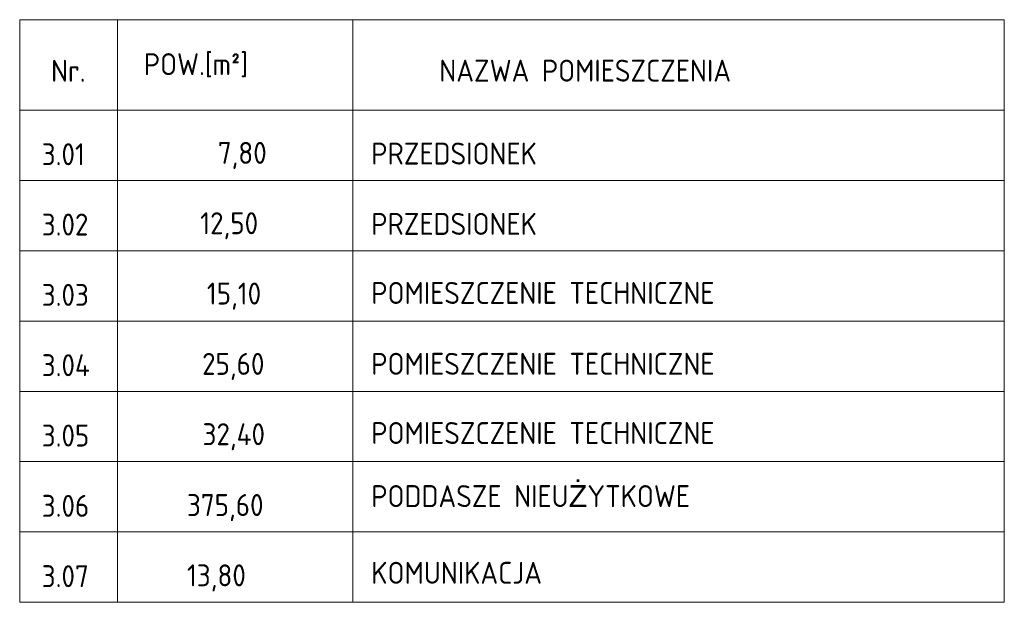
# Model space of a CAD drawing. Header units: millimetres. Extents: x -146116 to 602001, y -318793 to 100489.
# Tile 7 of 100: x 353418 to 360379, y -280915 to -276793. Entities that reach past the tile are written whole.
import ezdxf

# ---------------------------------------------------------------- set-up
doc = ezdxf.new("R2010")
doc.units = ezdxf.units.MM
doc.header["$LTSCALE"] = 0.1
doc.header["$MEASUREMENT"] = 0
doc.layers.add('eks Rzut poddasza nieużytkowego$0$poziom_4 (1)_8_MK_Opisy_Nr_pióra__7', color=8, linetype='Continuous', lineweight=18)
doc.layers.add('eks Rzut poddasza nieużytkowego$0$poziom_4 (1)_8_MK_Tekst_Arial_Nr_pióra__7', color=8, linetype='Continuous', lineweight=18)
doc.layers.add('REWIZJA_1', color=6, linetype='Continuous')
doc.styles.add('eks Rzut poddasza nieużytkowego$0$GENERATED_STYLE_2', font='isocp.shx')

# ---------------------------------------------------------------- blocks, each defined once
blk = doc.blocks.new('eks Rzut poddasza nieużytkowego')
at = {"layer": 'eks Rzut poddasza nieużytkowego$0$poziom_4 (1)_8_MK_Tekst_Arial_Nr_pióra__7', "color": 7, "linetype": 'Continuous', "lineweight": 18}
for p, q in [((152688.5, 16332.7), (159649.1, 16332.7)), ((152688.5, 16332.7), (159649.1, 16332.7)), ((152688.5, 12211.5), (152688.5, 16332.7)), ((153380, 12211.5), (153380, 16332.7)), ((155043.9, 15196.2), (155043.9, 16332.7)), ((159649.1, 16332.7), (159649.1, 12211.5)), ((159649.1, 16332.7), (159649.1, 15196.2)), ((152688.5, 15693.6), (159649.1, 15693.6)), ((152688.5, 15196.2), (159649.1, 15196.2)), ((152688.5, 15196.2), (159649.1, 15196.2)), ((152688.5, 15196.2), (159649.1, 15196.2)), ((155043.9, 12211.5), (155043.9, 15196.2)), ((152688.5, 14698.7), (159649.1, 14698.7)), ((152688.5, 14201.3), (159649.1, 14201.3)), ((152688.5, 13703.8), (159649.1, 13703.8)), ((152688.5, 13206.4), (159649.1, 13206.4)), ((152688.5, 12708.9), (159649.1, 12708.9)), ((152688.5, 12708.9), (159649.1, 12708.9)), ((152688.5, 12211.5), (159649.1, 12211.5))]:
    blk.add_line(p, q, dxfattribs=at)
at = {"layer": 'eks Rzut poddasza nieużytkowego$0$poziom_4 (1)_8_MK_Opisy_Nr_pióra__7', "color": 7, "linetype": 'Continuous', "lineweight": 18, "attachment_point": 7, "style": 'eks Rzut poddasza nieużytkowego$0$GENERATED_STYLE_2'}
for s, insert, char_height in [('\\A1;POW.[m²]', (153566, 15924.6), 155.232), ('\\A1;Nr.', (152910.1, 15893.4), 155.23), ('\\A1;NAZWA POMIESZCZENIA', (155654.9, 15894.2), 155.232), ('\\A1; 3.01', (152755.8, 15303.3), 155.23), ('\\A1;PRZEDSIONEK', (155174, 15307.9), 155.232), ('\\A1;7,80', (154088.9, 15276.5), 155.23), ('\\A1;PRZEDSIONEK', (155174, 14810.5), 155.232), ('\\A1; 3.02', (152755.8, 14805.9), 155.23), ('\\A1;12,50', (153964.6, 14779.1), 155.23), ('\\A1;POMIESZCZENIE TECHNICZNE', (155174, 14322), 155.232), ('\\A1; 3.03', (152755.8, 14308.4), 155.23), ('\\A1;15,10', (154011.4, 14281.6), 155.23), ('\\A1; 3.04', (152755.8, 13811), 155.23), ('\\A1;25,60', (153977.9, 13784.2), 155.23), ('\\A1;POMIESZCZENIE TECHNICZNE', (155174, 13820.9), 155.232), ('\\A1; 3.05', (152755.8, 13313.5), 155.23), ('\\A1;32,40', (153981.4, 13286.8), 155.23), ('\\A1;POMIESZCZENIE TECHNICZNE', (155174, 13331.3), 155.232), ('\\A1;PODDASZE NIEU{\\fArial|b0|i0|c238|p34;Ż}YTKOWE', (155174, 12884.7), 155.232), ('\\A1; 3.06', (152755.8, 12816.1), 155.23), ('\\A1;375,60', (153871, 12785.7), 155.23), ('\\A1; 3.07', (152755.8, 12318.6), 155.23), ('\\A1;KOMUNIKACJA', (155174, 12342.2), 155.232), ('\\A1;13,80', (153871, 12288.3), 155.23)]:
    blk.add_mtext(s, dxfattribs=dict(at, insert=insert, char_height=char_height))

msp = doc.modelspace()

# ---------------------------------------------------------------- block references
at = {"layer": 'REWIZJA_1'}
msp.add_blockref('eks Rzut poddasza nieużytkowego', (200729.7, -293126), dxfattribs=at)

doc.saveas('drawing.dxf')
